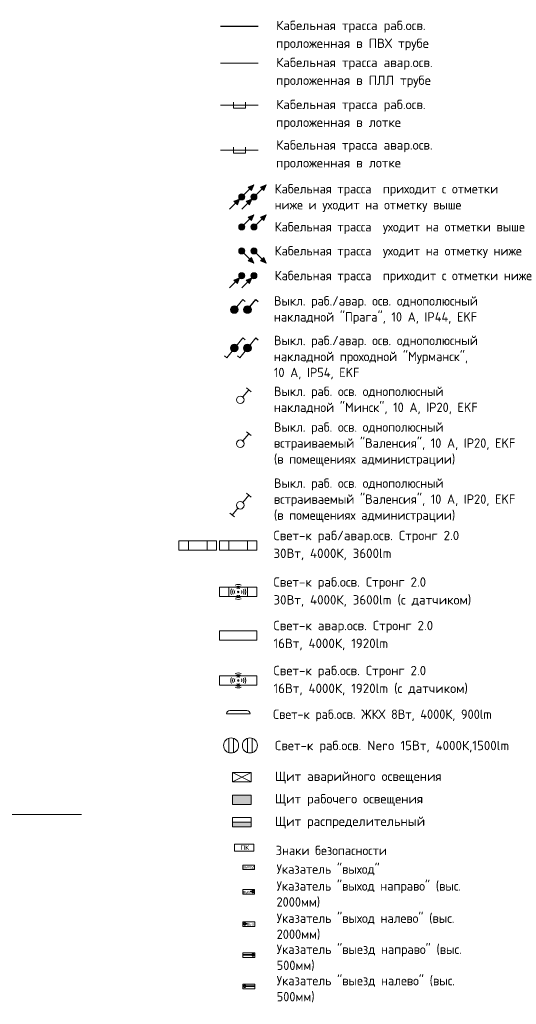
# Model space of a CAD drawing. Header units: millimetres. Extents: x -32229 to 170644, y -13689 to 125138.
# Tile 223 of 256: x 128135 to 141378, y -10312 to 15936. Entities that reach past the tile are written whole.
import ezdxf

# ---------------------------------------------------------------- set-up
doc = ezdxf.new("R2010")
doc.units = ezdxf.units.MM
doc.linetypes.add('ADSK_Линия сетки', pattern=[25, 20, -2.5, 0, -2.5])
for name, color, linetype, lineweight in [('A-ANNO-NOTE', 7, 'Continuous', 18), ('A-DETL-GENF', 7, 'Continuous', 18), ('A-DETL-THIN', 7, 'Continuous', 9), ('G-ANNO-TEXT', 7, 'Continuous', 9), ('S-GRID', 7, 'Continuous', 9)]:
    doc.layers.add(name, color=color, linetype=linetype, lineweight=lineweight)
doc.layers.add('A-DETL', color=7, linetype='Continuous', lineweight=9, true_color=0x00a600)
doc.styles.add('Arial_3', font='arial.ttf', dxfattribs={"height": 60})
doc.styles.add('GOST Common_5', font='GOST_Common.ttf', dxfattribs={"height": 250})
doc.styles.add('ISOCPEUR', font='isocpeur.ttf', dxfattribs={"height": 250})
doc.styles.add('ISOCPEUR_2', font='isocpeur.ttf', dxfattribs={"height": 125})

# ---------------------------------------------------------------- blocks, each defined once
blk = doc.blocks.new('Family - ___-3310254-УГО ЭО -1 этаж')
at = {"layer": 'A-ANNO-NOTE', "color": 1, "true_color": 0xff0000}
for p, q in [((3609, -9778), (3925, -9778)), ((3609, -9898), (3609, -9778)), ((3925, -9898), (3609, -9898)), ((3610, -9898), (3610, -9778)), ((3925, -9778), (3610, -9778)), ((3925, -9898), (3610, -9898)), ((3925, -9778), (3925, -9898)), ((3925, -9778), (3925, -9898))]:
    blk.add_line(p, q, dxfattribs=at)
at = {"layer": 'A-ANNO-NOTE', "color": 1, "lineweight": 9, "true_color": 0xff0000}
for p, q in [((3616, -9831), (3655, -9796)), ((3655, -9865), (3616, -9831)), ((3680, -9796), (3651, -9822)), ((3651, -9822), (3908, -9822)), ((3908, -9839), (3651, -9839)), ((3651, -9839), (3680, -9865)), ((3655, -9796), (3680, -9796)), ((3680, -9865), (3655, -9865)), ((3908, -9822), (3908, -9839))]:
    blk.add_line(p, q, dxfattribs=at)
blk = doc.blocks.new('Family - ___-3310256-УГО ЭО -1 этаж')
at = {"layer": 'A-ANNO-NOTE', "color": 1, "true_color": 0xff0000}
for p, q in [((3609, -8944), (3925, -8944)), ((3609, -9064), (3609, -8944)), ((3925, -9064), (3609, -9064)), ((3610, -9064), (3610, -8944)), ((3925, -8944), (3610, -8944)), ((3925, -9064), (3610, -9064)), ((3925, -8944), (3925, -9064)), ((3925, -8944), (3925, -9064))]:
    blk.add_line(p, q, dxfattribs=at)
at = {"layer": 'A-ANNO-NOTE', "color": 1, "lineweight": 9, "true_color": 0xff0000}
for p, q in [((3622, -9006), (3622, -8988)), ((3622, -8988), (3888, -8988)), ((3888, -9006), (3622, -9006)), ((3888, -8988), (3858, -8962)), ((3858, -8962), (3883, -8962)), ((3858, -9031), (3888, -9006)), ((3883, -9031), (3858, -9031)), ((3883, -8962), (3922, -8997)), ((3922, -8997), (3883, -9031))]:
    blk.add_line(p, q, dxfattribs=at)
blk = doc.blocks.new('Family - ___-3310258-УГО ЭО -1 этаж')
at = {"layer": 'A-ANNO-NOTE', "color": 1, "true_color": 0xff0000}
for p, q in [((3609, -8114), (3925, -8114)), ((3609, -8234), (3609, -8114)), ((3610, -8234), (3610, -8114)), ((3925, -8114), (3610, -8114)), ((3925, -8114), (3925, -8234)), ((3925, -8114), (3925, -8234)), ((3925, -8234), (3609, -8234)), ((3925, -8234), (3610, -8234))]:
    blk.add_line(p, q, dxfattribs=at)
at = {"layer": 'A-ANNO-NOTE', "color": 1, "lineweight": 9, "true_color": 0xff0000}
for p, q in [((3616, -8166), (3655, -8132)), ((3680, -8132), (3651, -8158)), ((3655, -8132), (3680, -8132)), ((3655, -8201), (3616, -8166)), ((3651, -8158), (3721, -8158)), ((3721, -8175), (3651, -8175)), ((3651, -8175), (3680, -8201)), ((3680, -8201), (3655, -8201)), ((3721, -8158), (3721, -8175))]:
    blk.add_line(p, q, dxfattribs=at)
at = {"layer": 'A-ANNO-NOTE', "color": 1, "lineweight": 9, "true_color": 0xff0000, "insert": (3816, -8183), "char_height": 60, "width": 185, "attachment_point": 5, "line_spacing_factor": 0.936439, "style": 'Arial_3'}
blk.add_mtext('\\pt10.0002,19.9998,30,40.0002,49.9998,60,70.0002,79.9998,90,100.0002,109.9998,120,130.0002,139.9998,150,160.0002,169.9998,180,190.0002,199.9998,210,220.0002,229.9998,240,250.0002,259.9998,270,280.0002,289.9998,300,310.0002,319.9998;ВЫХ', dxfattribs=at)
blk = doc.blocks.new('Family - ___-3310261-УГО ЭО -1 этаж')
at = {"layer": 'A-ANNO-NOTE', "color": 1, "true_color": 0xff0000}
for p, q in [((3604, -6599), (3920, -6599)), ((3604, -6719), (3604, -6599)), ((3920, -6719), (3604, -6719)), ((3605, -6719), (3605, -6600)), ((3920, -6600), (3605, -6600)), ((3920, -6719), (3605, -6719)), ((3920, -6599), (3920, -6719)), ((3920, -6600), (3920, -6719))]:
    blk.add_line(p, q, dxfattribs=at)
at = {"layer": 'A-ANNO-NOTE', "color": 1, "lineweight": 9, "true_color": 0xff0000, "insert": (3763, -6667), "char_height": 60, "width": 324, "attachment_point": 5, "line_spacing_factor": 0.936439, "style": 'Arial_3'}
blk.add_mtext('\\pt10.0002,19.9998,30,40.0002,49.9998,60,70.0002,79.9998,90,100.0002,109.9998,120,130.0002,139.9998,150,160.0002,169.9998,180,190.0002,199.9998,210,220.0002,229.9998,240,250.0002,259.9998,270,280.0002,289.9998,300,310.0002,319.9998;ВЫХОД', dxfattribs=at)
blk = doc.blocks.new('Family - ___-3310263-УГО ЭО -1 этаж')
at = {"layer": 'A-ANNO-NOTE', "color": 1, "true_color": 0xff0000}
for p, q in [((3604, -7254), (3920, -7254)), ((3604, -7374), (3604, -7254)), ((3605, -7374), (3605, -7255)), ((3920, -7255), (3605, -7255)), ((3920, -7254), (3920, -7374)), ((3920, -7255), (3920, -7374)), ((3920, -7374), (3604, -7374)), ((3920, -7374), (3605, -7374))]:
    blk.add_line(p, q, dxfattribs=at)
at = {"layer": 'A-ANNO-NOTE', "color": 1, "lineweight": 9, "true_color": 0xff0000}
for p, q in [((3813, -7316), (3813, -7298)), ((3813, -7298), (3883, -7298)), ((3883, -7316), (3813, -7316)), ((3883, -7298), (3853, -7273)), ((3853, -7273), (3878, -7273)), ((3853, -7341), (3883, -7316)), ((3878, -7341), (3853, -7341)), ((3878, -7273), (3917, -7307)), ((3917, -7307), (3878, -7341))]:
    blk.add_line(p, q, dxfattribs=at)
at = {"layer": 'A-ANNO-NOTE', "color": 1, "lineweight": 9, "true_color": 0xff0000, "insert": (3710, -7322), "char_height": 60, "width": 185, "attachment_point": 5, "line_spacing_factor": 0.936439, "style": 'Arial_3'}
blk.add_mtext('\\pt10.0002,19.9998,30,40.0002,49.9998,60,70.0002,79.9998,90,100.0002,109.9998,120,130.0002,139.9998,150,160.0002,169.9998,180,190.0002,199.9998,210,220.0002,229.9998,240,250.0002,259.9998,270,280.0002,289.9998,300,310.0002,319.9998;ВЫХ', dxfattribs=at)
blk = doc.blocks.new('УГО_Выше ниже красное _ 2020 - УГО_Выше ниже красное-2079786-УГО ЭО -1 этаж')
at = {"layer": 'A-ANNO-NOTE', "lineweight": 9, "true_color": 0xff0000}
h = blk.add_hatch(color=1, dxfattribs=at)
edge = h.paths.add_edge_path()
edge.add_arc((3902, 11211), 80, 0, 180)
edge.add_arc((3902, 11211), 80, 180, 360)
for points in [[(4166, 11384), (4075, 11475), (4227, 11533)], [(3786, 11004), (3695, 11094), (3847, 11153)]]:
    blk.add_hatch(color=1, dxfattribs=at).paths.add_polyline_path(points)
at = {"layer": 'A-ANNO-NOTE', "lineweight": 9}
for p, q in [((4227, 11533), (3960, 11266)), ((4227, 11533), (4075, 11475)), ((4075, 11475), (4166, 11384)), ((4166, 11384), (4227, 11533)), ((3847, 11153), (3578, 10884)), ((3847, 11153), (3695, 11094)), ((3695, 11094), (3786, 11004)), ((3786, 11004), (3847, 11153))]:
    blk.add_line(p, q, dxfattribs=at)
blk.add_circle((3902, 11211), 80, dxfattribs=at)
for start, end in [(0, 180), (180, 360)]:
    blk.add_arc((3902, 11211), 80, start, end, dxfattribs=at)
blk = doc.blocks.new('УГО Выше ниже синее _ 1 - УГО Выше ниже синее _ 2020-2759598-УГО ЭО -1 этаж')
at = {"layer": 'A-ANNO-NOTE', "lineweight": 9, "true_color": 0x0000ff}
h = blk.add_hatch(color=5, dxfattribs=at)
edge = h.paths.add_edge_path()
edge.add_arc((3577, 11211), 80, 0, 180)
edge.add_arc((3577, 11211), 80, 180, 360)
for points in [[(3841, 11384), (3750, 11475), (3902, 11533)], [(3461, 11004), (3370, 11094), (3522, 11153)]]:
    blk.add_hatch(color=5, dxfattribs=at).paths.add_polyline_path(points)
at = {"layer": 'A-ANNO-NOTE', "lineweight": 9}
for p, q in [((3902, 11533), (3635, 11266)), ((3902, 11533), (3750, 11475)), ((3750, 11475), (3841, 11384)), ((3841, 11384), (3902, 11533)), ((3522, 11153), (3253, 10884)), ((3522, 11153), (3370, 11094)), ((3370, 11094), (3461, 11004)), ((3461, 11004), (3522, 11153))]:
    blk.add_line(p, q, dxfattribs=at)
blk.add_circle((3577, 11211), 80, dxfattribs=at)
for start, end in [(0, 180), (180, 360)]:
    blk.add_arc((3577, 11211), 80, start, end, dxfattribs=at)
blk = doc.blocks.new('УГО_Выше ниже красное _ 2020 - УГО_Выше ниже красное-2771244-УГО ЭО -1 этаж')
at = {"layer": 'A-ANNO-NOTE', "lineweight": 9, "true_color": 0xff0000}
h = blk.add_hatch(color=1, dxfattribs=at)
edge = h.paths.add_edge_path()
edge.add_arc((3902, 9111), 80, 0, 180)
edge.add_arc((3902, 9111), 80, 180, 360)
blk.add_hatch(color=1, dxfattribs=at).paths.add_polyline_path([(3786, 8904), (3695, 8994), (3847, 9053)])
at = {"layer": 'A-ANNO-NOTE', "lineweight": 9}
for p, q in [((3847, 9053), (3578, 8784)), ((3847, 9053), (3695, 8994)), ((3695, 8994), (3786, 8904)), ((3786, 8904), (3847, 9053))]:
    blk.add_line(p, q, dxfattribs=at)
blk.add_circle((3902, 9111), 80, dxfattribs=at)
for start, end in [(0, 180), (180, 360)]:
    blk.add_arc((3902, 9111), 80, start, end, dxfattribs=at)
blk = doc.blocks.new('УГО Выше ниже синее _ 1 - УГО Выше ниже синее _ 2020-2771245-УГО ЭО -1 этаж')
at = {"layer": 'A-ANNO-NOTE', "lineweight": 9, "true_color": 0x0000ff}
h = blk.add_hatch(color=5, dxfattribs=at)
edge = h.paths.add_edge_path()
edge.add_arc((3577, 9111), 80, 0, 180)
edge.add_arc((3577, 9111), 80, 180, 360)
blk.add_hatch(color=5, dxfattribs=at).paths.add_polyline_path([(3461, 8904), (3370, 8994), (3522, 9053)])
at = {"layer": 'A-ANNO-NOTE', "lineweight": 9}
for p, q in [((3522, 9053), (3253, 8784)), ((3522, 9053), (3370, 8994)), ((3370, 8994), (3461, 8904)), ((3461, 8904), (3522, 9053))]:
    blk.add_line(p, q, dxfattribs=at)
blk.add_circle((3577, 9111), 80, dxfattribs=at)
for start, end in [(0, 180), (180, 360)]:
    blk.add_arc((3577, 9111), 80, start, end, dxfattribs=at)
blk = doc.blocks.new('УГО_Выше ниже красное _ 2020 - УГО_Выше ниже красное-2771246-УГО ЭО -1 этаж')
at = {"layer": 'A-ANNO-NOTE', "lineweight": 9, "true_color": 0xff0000}
blk.add_hatch(color=1, dxfattribs=at).paths.add_polyline_path([(4166, 10584), (4075, 10675), (4227, 10733)])
h = blk.add_hatch(color=1, dxfattribs=at)
edge = h.paths.add_edge_path()
edge.add_arc((3902, 10411), 80, 360, 540)
edge.add_arc((3902, 10411), 80, 180, 360)
at = {"layer": 'A-ANNO-NOTE', "lineweight": 9}
for p, q in [((4227, 10733), (3960, 10466)), ((4227, 10733), (4075, 10675)), ((4075, 10675), (4166, 10584)), ((4166, 10584), (4227, 10733))]:
    blk.add_line(p, q, dxfattribs=at)
blk.add_circle((3902, 10411), 80, dxfattribs=at)
for start, end in [(0, 180), (180, 360)]:
    blk.add_arc((3902, 10411), 80, start, end, dxfattribs=at)
blk = doc.blocks.new('УГО Выше ниже синее _ 1 - УГО Выше ниже синее _ 2020-2771247-УГО ЭО -1 этаж')
at = {"layer": 'A-ANNO-NOTE', "lineweight": 9, "true_color": 0x0000ff}
blk.add_hatch(color=5, dxfattribs=at).paths.add_polyline_path([(3841, 10584), (3750, 10675), (3902, 10733)])
h = blk.add_hatch(color=5, dxfattribs=at)
edge = h.paths.add_edge_path()
edge.add_arc((3577, 10411), 80, 360, 540)
edge.add_arc((3577, 10411), 80, 180, 360)
at = {"layer": 'A-ANNO-NOTE', "lineweight": 9}
for p, q in [((3902, 10733), (3635, 10466)), ((3902, 10733), (3750, 10675)), ((3750, 10675), (3841, 10584)), ((3841, 10584), (3902, 10733))]:
    blk.add_line(p, q, dxfattribs=at)
blk.add_circle((3577, 10411), 80, dxfattribs=at)
for start, end in [(0, 180), (180, 360)]:
    blk.add_arc((3577, 10411), 80, start, end, dxfattribs=at)

msp = doc.modelspace()

# ---------------------------------------------------------------- hatches: boundary and pattern name
at = {"layer": 'A-DETL-GENF', "true_color": 0x0000ff}
for points in [[(133857.9, 8108), (133883.8, 8111.4), (133907.9, 8121.4), (133928.6, 8137.3), (133944.5, 8158), (133954.5, 8182.1), (133957.9, 8208), (133954.5, 8233.9), (133944.5, 8258), (133928.6, 8278.7), (133907.9, 8294.6), (133883.8, 8304.6), (133857.9, 8308), (133832, 8304.6), (133807.9, 8294.6), (133787.2, 8278.7), (133771.3, 8258), (133761.3, 8233.9), (133757.9, 8208), (133761.3, 8182.1), (133771.3, 8158), (133787.2, 8137.3), (133807.9, 8121.4), (133832, 8111.4)], [(133857.9, 7084.3), (133883.8, 7087.7), (133907.9, 7097.7), (133928.6, 7113.6), (133944.5, 7134.3), (133954.5, 7158.4), (133957.9, 7184.3), (133954.5, 7210.2), (133944.5, 7234.3), (133928.6, 7255), (133907.9, 7270.9), (133883.8, 7280.9), (133857.9, 7284.3), (133832, 7280.9), (133807.9, 7270.9), (133787.2, 7255), (133771.3, 7234.3), (133761.3, 7210.2), (133757.9, 7184.3), (133761.3, 7158.4), (133771.3, 7134.3), (133787.2, 7113.6), (133807.9, 7097.7), (133832, 7087.7)], [(134308.6, -4984.6), (134308.6, -4734.6), (133808.6, -4734.6), (133808.6, -4984.6)], [(134308.6, -5584.6), (134308.6, -5459.9), (133808.6, -5459.9), (133808.6, -5584.6)]]:
    msp.add_hatch(color=5, dxfattribs=at).paths.add_polyline_path(points)
at = {"layer": 'A-DETL-GENF', "true_color": 0xff0000}
for points in [[(134210.6, 8108), (134236.5, 8111.4), (134260.6, 8121.4), (134281.3, 8137.3), (134297.2, 8158), (134307.2, 8182.1), (134310.6, 8208), (134307.2, 8233.9), (134297.2, 8258), (134281.3, 8278.7), (134260.6, 8294.6), (134236.5, 8304.6), (134210.6, 8308), (134184.7, 8304.6), (134160.6, 8294.6), (134139.9, 8278.7), (134124, 8258), (134114, 8233.9), (134110.6, 8208), (134114, 8182.1), (134124, 8158), (134139.9, 8137.3), (134160.6, 8121.4), (134184.7, 8111.4)], [(134210.6, 7084.3), (134236.5, 7087.7), (134260.6, 7097.7), (134281.3, 7113.6), (134297.2, 7134.3), (134307.2, 7158.4), (134310.6, 7184.3), (134307.2, 7210.2), (134297.2, 7234.3), (134281.3, 7255), (134260.6, 7270.9), (134236.5, 7280.9), (134210.6, 7284.3), (134184.7, 7280.9), (134160.6, 7270.9), (134139.9, 7255), (134124, 7234.3), (134114, 7210.2), (134110.6, 7184.3), (134114, 7158.4), (134124, 7134.3), (134139.9, 7113.6), (134160.6, 7097.7), (134184.7, 7087.7)]]:
    msp.add_hatch(color=1, dxfattribs=at).paths.add_polyline_path(points)

# ---------------------------------------------------------------- linework, layer by layer
at = {"layer": 'A-DETL', "color": 5, "lineweight": 30, "true_color": 0x0000ff}
msp.add_line((133493.5, 15764.3), (134493.5, 15764.3), dxfattribs=at)
at = {"layer": 'A-DETL', "color": 1, "true_color": 0xff0000}
for p, q in [((133493.5, 14777.9), (134493.5, 14777.9)), ((134007.7, 6923.7), (134435.7, 7452.1)), ((133945.6, 6974), (134007.7, 6923.7))]:
    msp.add_line(p, q, dxfattribs=at)
at = {"layer": 'A-DETL', "color": 5, "true_color": 0x0000ff}
for p, q in [((133493.5, 13657.9), (134493.5, 13657.9)), ((133833.5, 13577.9), (133833.5, 13737.9)), ((134153.5, 13737.9), (134153.5, 13577.9)), ((133833.5, 13577.9), (134153.5, 13577.9)), ((133922.2, 8284.6), (134083, 8475.8)), ((134083, 8475.8), (134145.2, 8425.5)), ((133655.1, 6923.7), (134083, 7452.1)), ((134083, 7452.1), (134145.2, 7401.8)), ((133592.9, 6974), (133655.1, 6923.7)), ((134082.2, 5878.3), (134243, 6069.6)), ((134180.8, 6119.9), (134305.2, 6019.2)), ((134082.2, 4707.7), (134243, 4898.9)), ((134180.8, 4949.3), (134305.2, 4848.6)), ((134082.2, 3067.7), (134243, 3258.9)), ((134180.8, 3309.3), (134305.2, 3208.6)), ((133953.5, 2914.6), (133797.6, 2729.1)), ((133859.8, 2678.7), (133735.5, 2779.4)), ((133382.9, 2045.4), (132382.9, 2045.4)), ((132382.9, 2045.4), (132382.9, 1795.4)), ((132632.9, 1795.4), (132632.9, 2045.4)), ((133132.9, 2045.4), (133132.9, 1795.4)), ((133382.9, 1795.4), (133382.9, 2045.4)), ((132382.9, 1795.4), (133382.9, 1795.4)), ((134462.9, 805.4), (133462.9, 805.4)), ((133462.9, 805.4), (133462.9, 555.4)), ((133712.9, 555.4), (133712.9, 805.4)), ((134212.9, 805.4), (134212.9, 555.4)), ((134462.9, 555.4), (134462.9, 805.4)), ((133462.9, 555.4), (134462.9, 555.4)), ((134462.9, -1554.6), (133462.9, -1554.6)), ((133462.9, -1554.6), (133462.9, -1804.6)), ((134462.9, -1804.6), (134462.9, -1554.6)), ((133462.9, -1804.6), (134462.9, -1804.6)), ((133646.5, -2564.5), (134282.3, -2564.5)), ((133735.6, -2479.5), (134192.5, -2479.5)), ((134308.6, -4734.6), (133808.6, -4734.6)), ((133808.6, -4734.6), (133808.6, -4984.6)), ((133808.6, -4984.6), (133808.6, -4734.6)), ((133808.6, -4734.6), (134308.6, -4734.6)), ((133808.6, -4984.6), (134308.6, -4984.6)), ((134308.6, -4984.6), (133808.6, -4984.6)), ((134308.6, -4984.6), (134308.6, -4734.6)), ((134308.6, -4734.6), (134308.6, -4984.6)), ((133808.6, -5584.6), (133808.6, -5334.6)), ((133808.6, -5334.6), (134308.6, -5334.6)), ((134308.6, -5459.9), (133808.6, -5459.9)), ((133808.6, -5459.9), (133808.6, -5584.6)), ((134308.6, -5584.6), (134308.6, -5334.6)), ((134308.6, -5584.6), (134308.6, -5459.9)), ((133808.6, -5584.6), (134308.6, -5584.6))]:
    msp.add_line(p, q, dxfattribs=at)
at = {"layer": 'A-DETL', "color": 1, "lineweight": 18, "true_color": 0xff0000}
for p, q in [((133493.5, 12457.9), (134493.5, 12457.9)), ((133833.5, 12377.9), (133833.5, 12537.9)), ((133833.5, 12377.9), (134153.5, 12377.9)), ((134153.5, 12537.9), (134153.5, 12377.9)), ((134462.9, 2045.4), (133462.9, 2045.4)), ((133462.9, 2045.4), (133462.9, 1795.4)), ((133712.9, 1795.4), (133712.9, 2045.4)), ((134212.9, 2045.4), (134212.9, 1795.4)), ((134462.9, 1795.4), (134462.9, 2045.4)), ((133462.9, 1795.4), (134462.9, 1795.4)), ((134462.9, -354.6), (133462.9, -354.6)), ((133462.9, -354.6), (133462.9, -604.6)), ((134462.9, -604.6), (134462.9, -354.6)), ((133462.9, -604.6), (134462.9, -604.6)), ((134211.1, -3222.7), (134211.1, -3602.8)), ((134336, -3222.7), (134336, -3602.8)), ((133808.6, -4384.6), (133808.6, -4134.6)), ((133808.6, -4134.6), (134308.6, -4134.6)), ((133808.6, -4134.6), (134308.6, -4384.6)), ((134308.6, -4134.6), (133808.6, -4384.6)), ((134308.6, -4134.6), (134308.6, -4384.6)), ((134308.6, -4384.6), (133808.6, -4384.6)), ((134379.7, -6047.2), (133859.7, -6047.2)), ((133859.7, -6047.2), (133859.7, -6227.2)), ((134379.7, -6227.2), (133859.7, -6227.2)), ((134379.7, -6227.2), (134379.7, -6047.2))]:
    msp.add_line(p, q, dxfattribs=at)
at = {"layer": 'A-DETL', "color": 1, "lineweight": 30, "true_color": 0xff0000}
for p, q in [((134274.9, 8284.6), (134435.7, 8475.8)), ((134435.7, 8475.8), (134497.9, 8425.5)), ((134435.7, 7452.1), (134497.9, 7401.8))]:
    msp.add_line(p, q, dxfattribs=at)
at = {"layer": 'A-DETL', "color": 5, "lineweight": 18, "true_color": 0x0000ff}
for p, q in [((133711.1, -3222.7), (133711.1, -3602.8)), ((133836, -3222.7), (133836, -3602.8))]:
    msp.add_line(p, q, dxfattribs=at)
at = {"layer": 'A-DETL', "color": 5, "true_color": 0x0000ff}
for centre, radius in [((133857.9, 8208), 100), ((133857.9, 7184.3), 100), ((134017.9, 5801.8), 100), ((134017.9, 4631.1), 100), ((134017.9, 2991.1), 100), ((133962.9, 680.4), 20), ((133962.9, 680.4), 20), ((133962.9, 680.4), 20), ((133962.9, 680.4), 20), ((133962.9, -1679.6), 20), ((133962.9, -1679.6), 20), ((133962.9, -1679.6), 20), ((133962.9, -1679.6), 20)]:
    msp.add_circle(centre, radius, dxfattribs=at)
at = {"layer": 'A-DETL', "color": 1, "lineweight": 30, "true_color": 0xff0000}
for centre in [(134210.6, 8208), (134210.6, 7184.3)]:
    msp.add_circle(centre, 100, dxfattribs=at)
at = {"layer": 'A-DETL', "color": 5, "lineweight": 18, "true_color": 0x0000ff}
msp.add_circle((133773.6, -3412.7), 200, dxfattribs=at)
at = {"layer": 'A-DETL', "color": 1, "lineweight": 18, "true_color": 0xff0000}
msp.add_circle((134273.6, -3412.7), 200, dxfattribs=at)
at = {"layer": 'A-DETL', "color": 5, "true_color": 0x0000ff}
for centre, radius, start, end in [((133962.9, 680.4), 199.6, 66, 114), ((133962.9, 680.4), 151.5, 66, 114), ((133962.9, 680.4), 199.6, 156, 204), ((133962.9, 680.4), 151.5, 156, 204), ((133962.9, 680.4), 99.8, 156, 204), ((133962.9, 680.4), 151.5, 246, 294), ((133962.9, 680.4), 99.8, 66, 114), ((133962.9, 680.4), 99.8, 246, 294), ((133962.9, 680.4), 99.8, 336, 24), ((133962.9, 680.4), 151.5, 336, 24), ((133962.9, 680.4), 199.6, 336, 24), ((133962.9, 680.4), 199.6, 246, 294), ((133962.9, -1679.6), 199.6, 66, 114), ((133962.9, -1679.6), 151.5, 66, 114), ((133962.9, -1679.6), 199.6, 156, 204), ((133962.9, -1679.6), 151.5, 156, 204), ((133962.9, -1679.6), 99.8, 156, 204), ((133962.9, -1679.6), 151.5, 246, 294), ((133962.9, -1679.6), 99.8, 66, 114), ((133962.9, -1679.6), 99.8, 246, 294), ((133962.9, -1679.6), 99.8, 336, 24), ((133962.9, -1679.6), 151.5, 336, 24), ((133962.9, -1679.6), 199.6, 336, 24), ((133962.9, -1679.6), 199.6, 246, 294), ((133736.3, -2569.5), 90, 90, 176.81526), ((134192.5, -2569.5), 90, 3.18474, 90)]:
    msp.add_arc(centre, radius, start, end, dxfattribs=at)
at = {"layer": 'A-DETL-THIN'}
for centre, start, end in [((133857.9, 8208), 0, 180), ((133857.9, 8208), 180, 360), ((134210.6, 8208), 0, 180), ((134210.6, 8208), 180, 360), ((133857.9, 7184.3), 0, 180), ((133857.9, 7184.3), 180, 360), ((134210.6, 7184.3), 0, 180), ((134210.6, 7184.3), 180, 360)]:
    msp.add_arc(centre, 100, start, end, dxfattribs=at)
at = {"layer": 'S-GRID', "color": 253, "linetype": 'ADSK_Линия сетки', "true_color": 0xaaaaaa}
msp.add_line((129781.2, -5250), (-30593.4, -5250), dxfattribs=at)

# ---------------------------------------------------------------- block references
at = {"color": 1, "lineweight": 9, "true_color": 0xff0000}
for name in ['Family - ___-3310261-УГО ЭО -1 этаж', 'Family - ___-3310263-УГО ЭО -1 этаж', 'Family - ___-3310258-УГО ЭО -1 этаж', 'Family - ___-3310256-УГО ЭО -1 этаж', 'Family - ___-3310254-УГО ЭО -1 этаж']:
    msp.add_blockref(name, (130479.1, 0), dxfattribs=at)
at = {"layer": 'A-ANNO-NOTE', "lineweight": 9}
for name in ['УГО Выше ниже синее _ 1 - УГО Выше ниже синее _ 2020-2759598-УГО ЭО -1 этаж', 'УГО_Выше ниже красное _ 2020 - УГО_Выше ниже красное-2079786-УГО ЭО -1 этаж', 'УГО Выше ниже синее _ 1 - УГО Выше ниже синее _ 2020-2771247-УГО ЭО -1 этаж', 'УГО_Выше ниже красное _ 2020 - УГО_Выше ниже красное-2771246-УГО ЭО -1 этаж', 'УГО Выше ниже синее _ 1 - УГО Выше ниже синее _ 2020-2771245-УГО ЭО -1 этаж', 'УГО_Выше ниже красное _ 2020 - УГО_Выше ниже красное-2771244-УГО ЭО -1 этаж']:
    msp.add_blockref(name, (130479.1, 0), dxfattribs=at)
for name, p, rotation in [('УГО Выше ниже синее _ 1 - УГО Выше ниже синее _ 2020-2771247-УГО ЭО -1 этаж', (123645.8, 13347.2), 269.998544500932), ('УГО_Выше ниже красное _ 2020 - УГО_Выше ниже красное-2771246-УГО ЭО -1 этаж', (123971.2, 13672.7), 269.9968786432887)]:
    msp.add_blockref(name, p, dxfattribs=dict(at, rotation=rotation))

# ---------------------------------------------------------------- texts
at = {"layer": 'G-ANNO-TEXT'}
for s, insert, char_height, width, attachment_point, line_spacing_factor, style in [('\\pt1270,2540,3810,5080,6350,7620,8890,10160,11430,12700,13970,15240,16510,17780,19050,20320,21590,22860,24130,25400,26670,27940,29210,30480,31750,33020,34290,35560,36830,38100,39370,40640;Кабельная трасса раб.осв.^Jпроложенная в ПВХ трубе', (134972.7, 15907.4), 250, 4478, 1, 1.139951, 'ISOCPEUR'), ('\\pt1270,2540,3810,5080,6350,7620,8890,10160,11430,12700,13970,15240,16510,17780,19050,20320,21590,22860,24130,25400,26670,27940,29210,30480,31750,33020,34290,35560,36830,38100,39370,40640;Кабельная трасса авар.осв. ^Jпроложенная в ПЛЛ трубе', (134972.7, 14921), 250, 4690.44, 1, 1.139951, 'ISOCPEUR'), ('\\pt1270,2540,3810,5080,6350,7620,8890,10160,11430,12700,13970,15240,16510,17780,19050,20320,21590,22860,24130,25400,26670,27940,29210,30480,31750,33020,34290,35560,36830,38100,39370,40640;Кабельная трасса раб.осв.^Jпроложенная в лотке', (134972.7, 13801), 250, 4335.93, 1, 1.139951, 'ISOCPEUR'), ('\\pt1270,2540,3810,5080,6350,7620,8890,10160,11430,12700,13970,15240,16510,17780,19050,20320,21590,22860,24130,25400,26670,27940,29210,30480,31750,33020,34290,35560,36830,38100,39370,40640;Кабельная трасса авар.осв.^Jпроложенная в лотке', (134972.7, 12721), 250, 4535.91, 1, 1.139951, 'ISOCPEUR'), ('\\pt9,18,27,36,45,54,63,72,81,90,99,108,117,126,135,144,153,162,171,180,189,198,207,216,225,234,243,252,261,270,279,288;Кабельная трасса  приходит с отметки ниже и уходит на отметку выше', (134934.7, 11180.8), 250, 6588, 4, 1.022766, 'GOST Common_5'), ('\\pt9,18,27,36,45,54,63,72,81,90,99,108,117,126,135,144,153,162,171,180,189,198,207,216,225,234,243,252,261,270,279,288;Кабельная трасса  уходит на отметки выше', (134934.7, 10380.8), 250, 7117, 4, 1.022766, 'GOST Common_5'), ('\\pt9,18,27,36,45,54,63,72,81,90,99,108,117,126,135,144,153,162,171,180,189,198,207,216,225,234,243,252,261,270,279,288;Кабельная трасса  уходит на отметку ниже', (134934.7, 9740.8), 250, 7117, 4, 1.022766, 'GOST Common_5'), ('\\pt9,18,27,36,45,54,63,72,81,90,99,108,117,126,135,144,153,162,171,180,189,198,207,216,225,234,243,252,261,270,279,288;Кабельная трасса  приходит с отметки ниже', (134934.7, 9080.8), 250, 7117, 4, 1.022766, 'GOST Common_5'), ('\\pt9,18,27,36,45,54,63,72,81,90,99,108,117,126,135,144,153,162,171,180,189,198,207,216,225,234,243,252,261,270,279,288;Выкл. раб./авар. осв. однополюсный ^Jнакладной "Прага", 10 А, IP44, EKF', (134914.7, 8191.9), 250, 5556, 4, 1.022766, 'GOST Common_5'), ('\\pt9,18,27,36,45,54,63,72,81,90,99,108,117,126,135,144,153,162,171,180,189,198,207,216,225,234,243,252,261,270,279,288;Выкл. раб./авар. осв. однополюсный ^Jнакладной проходной "Мурманск", 10 А, IP54, EKF', (134914.7, 6928.2), 250, 5556, 4, 1.022766, 'GOST Common_5'), ('\\pt9,18,27,36,45,54,63,72,81,90,99,108,117,126,135,144,153,162,171,180,189,198,207,216,225,234,243,252,261,270,279,288;Выкл. раб. осв. однополюсный ^Jнакладной "Минск", 10 А, IP20, EKF', (134914.7, 5785.6), 250, 5298, 4, 1.022766, 'GOST Common_5'), ('\\pt9,18,27,36,45,54,63,72,81,90,99,108,117,126,135,144,153,162,171,180,189,198,207,216,225,234,243,252,261,270,279,288;Выкл. раб. осв. однополюсный ^Jвстраиваемый "Валенсия", 10 А, IP20, EKF\\P(в помещениях администрации)', (134914.7, 4615), 250, 6403, 4, 1.022766, 'GOST Common_5'), ('\\pt9,18,27,36,45,54,63,72,81,90,99,108,117,126,135,144,153,162,171,180,189,198,207,216,225,234,243,252,261,270,279,288;Выкл. раб. осв. однополюсный ^Jвстраиваемый "Валенсия", 10 А, IP20, EKF\\P(в помещениях администрации)', (134914.7, 3120.1), 250, 6403, 4, 1.022766, 'GOST Common_5'), ('\\pt1270,2540,3810,5080,6350,7620,8890,10160,11430,12700,13970,15240,16510,17780,19050,20320,21590,22860,24130,25400,26670,27940,29210,30480,31750,33020,34290,35560,36830,38100,39370,40640;Свет-к раб/авар.осв. Стронг 2.0 ^J30Вт, 4000К, 3600lm', (134902.8, 2310), 250, 5682, 1, 1.139951, 'ISOCPEUR'), ('\\pt1270,2540,3810,5080,6350,7620,8890,10160,11430,12700,13970,15240,16510,17780,19050,20320,21590,22860,24130,25400,26670,27940,29210,30480,31750,33020,34290,35560,36830,38100,39370,40640;Свет-к раб.осв. Стронг 2.0 ^J30Вт, 4000К, 3600lm (с датчиком)', (134902.8, 1070), 250, 5510, 1, 1.139951, 'ISOCPEUR'), ('\\pt1270,2540,3810,5080,6350,7620,8890,10160,11430,12700,13970,15240,16510,17780,19050,20320,21590,22860,24130,25400,26670,27940,29210,30480,31750,33020,34290,35560,36830,38100,39370,40640;Свет-к авар.осв. Стронг 2.0 \\P\\pt3810,5080,6350,7620,8890,10160,11430,12700,13970,15240,16510,17780,19050,20320,21590,22860,24130,25400,26670,27940,29210,30480,31750,33020,34290,35560,36830,38100,39370,40640;16Вт, 4000К, 1920lm^I', (134902.8, -90), 250, 5232, 1, 1.139951, 'ISOCPEUR'), ('\\pt1270,2540,3810,5080,6350,7620,8890,10160,11430,12700,13970,15240,16510,17780,19050,20320,21590,22860,24130,25400,26670,27940,29210,30480,31750,33020,34290,35560,36830,38100,39370,40640;Свет-к раб.осв. Стронг 2.0 ^J16Вт, 4000К, 1920lm (с датчиком)', (134902.8, -1290), 250, 5391, 1, 1.139951, 'ISOCPEUR'), ('\\pt9,18,27,36,45,54,63,72,81,90,99,108,117,126,135,144,153,162,171,180,189,198,207,216,225,234,243,252,261,270,279,288;Свет-к раб.осв. ЖКХ 8Вт, 4000К, 900lm  ', (134893.2, -2614.1), 250, 6264, 4, 1.022766, 'GOST Common_5'), ('\\pt1270,2540,3810,5080,6350,7620,8890,10160,11430,12700,13970,15240,16510,17780,19050,20320,21590,22860,24130,25400,26670,27940,29210,30480,31750,33020,34290,35560,36830,38100,39370,40640;Свет-к раб.осв. Nero 15Вт, 4000К,1500lm', (134942.8, -3288.5), 250, 6509, 1, 1.139951, 'ISOCPEUR'), ('\\pt1270,2540,3810,5080,6350,7620,8890,10160,11430,12700,13970,15240,16510,17780,19050,20320,21590,22860,24130,25400,26670,27940,29210,30480,31750,33020,34290,35560,36830,38100,39370,40640;Щит аварийного освещения', (134942.8, -4108.5), 250, 4696, 1, 1.139951, 'ISOCPEUR'), ('\\pt1270,2540,3810,5080,6350,7620,8890,10160,11430,12700,13970,15240,16510,17780,19050,20320,21590,22860,24130,25400,26670,27940,29210,30480,31750,33020,34290,35560,36830,38100,39370,40640;Щит рабочего освещения', (134942.8, -4708.5), 250, 4359, 1, 1.139951, 'ISOCPEUR'), ('\\pt1270,2540,3810,5080,6350,7620,8890,10160,11430,12700,13970,15240,16510,17780,19050,20320,21590,22860,24130,25400,26670,27940,29210,30480,31750,33020,34290,35560,36830,38100,39370,40640;Щит распределительный', (134942.8, -5308.5), 250, 6033, 1, 1.139951, 'ISOCPEUR'), ('\\pt9,18,27,36,45,54,63,72,81,90,99,108,117,126,135,144,153,162,171,180,189,198,207,216,225,234,243,252,261,270,279,288;Знаки безопасности', (134963.9, -6211), 250, 3281, 4, 1.022766, 'GOST Common_5'), ('\\pt300,600,900,1200,1500,1800,2100,2400,2700,3000,3300,3600,3900,4200,4500,4800,5100,5400,5700,6000,6300,6600,6900,7200,7500,7800,8100,8400,8700,9000,9300,9600;ПК', (134024.1, -6071.2), 125, 207.05, 1, 1.139951, 'ISOCPEUR_2'), ('\\pt9,18,27,36,45,54,63,72,81,90,99,108,117,126,135,144,153,162,171,180,189,198,207,216,225,234,243,252,261,270,279,288;Указатель "выход"', (134983.9, -6728.2), 250, 3281, 4, 1.022766, 'GOST Common_5'), ('\\pt9,18,27,36,45,54,63,72,81,90,99,108,117,126,135,144,153,162,171,180,189,198,207,216,225,234,243,252,261,270,279,288;Указатель "выход направо" (выс. 2000мм)', (134983.9, -7383.2), 250, 5338, 4, 1.022766, 'GOST Common_5'), ('\\pt9,18,27,36,45,54,63,72,81,90,99,108,117,126,135,144,153,162,171,180,189,198,207,216,225,234,243,252,261,270,279,288;Указатель "выход налево" (выс. 2000мм)', (134988.8, -8243), 250, 5292, 4, 1.022766, 'GOST Common_5'), ('\\pt9,18,27,36,45,54,63,72,81,90,99,108,117,126,135,144,153,162,171,180,189,198,207,216,225,234,243,252,261,270,279,288;Указатель "выезд направо" (выс. 500мм)', (134988.8, -9072.1), 250, 5477, 4, 1.022766, 'GOST Common_5'), ('\\pt9,18,27,36,45,54,63,72,81,90,99,108,117,126,135,144,153,162,171,180,189,198,207,216,225,234,243,252,261,270,279,288;Указатель "выезд налево" (выс. 500мм)', (134988.8, -9907.4), 250, 5318, 4, 1.022766, 'GOST Common_5')]:
    msp.add_mtext(s, dxfattribs=dict(at, insert=insert, char_height=char_height, width=width, attachment_point=attachment_point, line_spacing_factor=line_spacing_factor, style=style))

doc.saveas('drawing.dxf')
